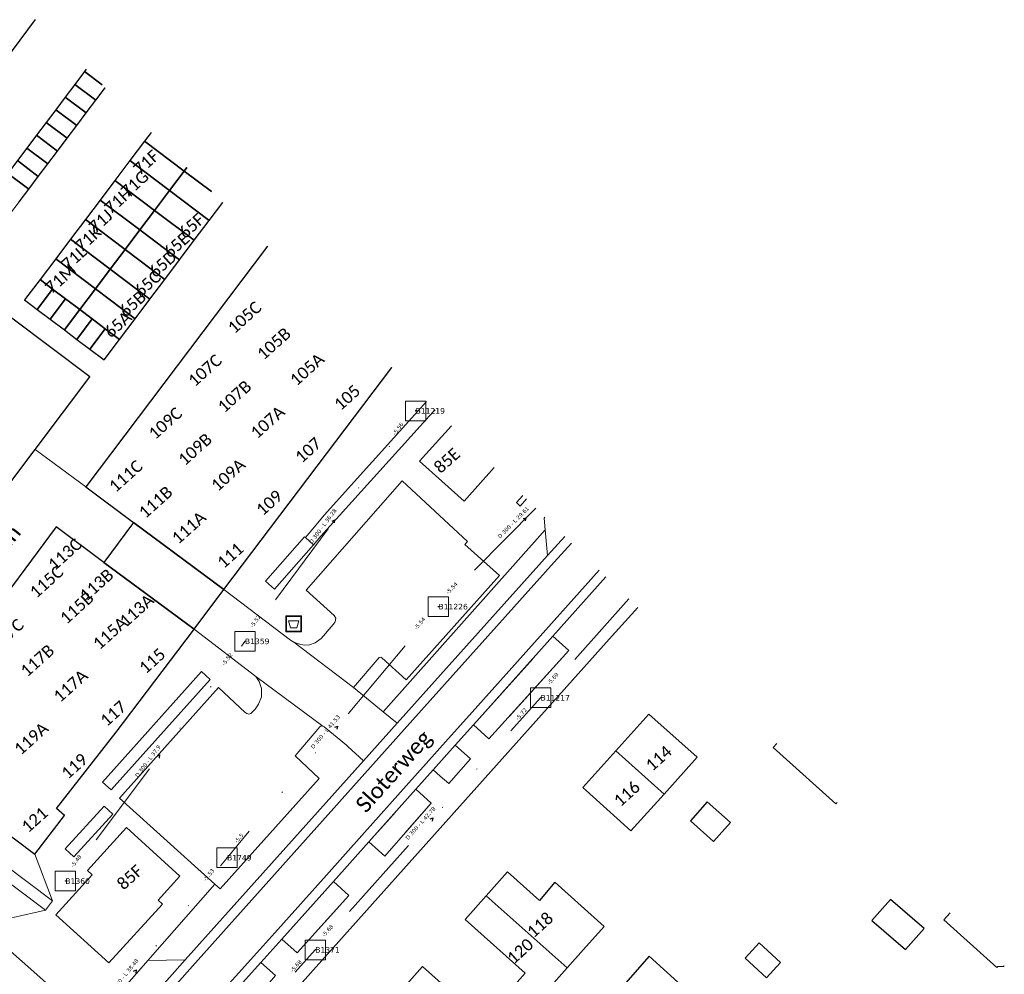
# Model space of a CAD drawing. Header units: metres. Extents: x 113074 to 114313, y 482627 to 483855.
# Tile 60 of 78: x 113595 to 113720, y 483577 to 483698. Entities that reach past the tile are written whole.
import ezdxf
from ezdxf.enums import TextEntityAlignment as Align

# ---------------------------------------------------------------- set-up
doc = ezdxf.new("R2010")
doc.units = ezdxf.units.M
doc.header["$MEASUREMENT"] = 0
doc.linetypes.add('DGN Style 6', pattern=[30.473618, 0.016022, -6.408752, 11.215317, -6.408752, 0.016022, -6.408752])
for name, color, linetype, lineweight in [('BGT-Lijnen - BAK Afval apart plaats (p)', 7, 'Continuous', 13), ('BGT-Lijnen - Huisnummer overig (t)', 252, 'Continuous', 13), ('BGT-Lijnen - ORL Straatnaam (t)', 7, 'Continuous', 13), ('BGT-Lijnen - PND grondvlak pand (v_mv)', 1, 'Continuous', 13), ('BGT-Lijnen - WGD Inrit (v)', 7, 'Continuous', 13), ('BGT-Lijnen - WGD Parkeervlak (v)', 7, 'Continuous', 13), ('BGT-Lijnen - WGD Rijbaan - Lokale weg (v)', 7, 'Continuous', 13), ('BGT-Lijnen - WGD Voetgangersgebied (v)', 7, 'Continuous', 13), ('BGT-Lijnen - WGD Voetpad (v)', 7, 'Continuous', 13), ('BGT-Lijnen - XXX Haagvoet BTD (v)', 211, 'Continuous', 13), ('Riolering - BOBs', 7, 'Continuous', 13), ('Riolering - Gemengd riool', 7, 'Continuous', 13), ('Riolering - KNOOP_NUMMER', 7, 'Continuous', 13), ('Riolering - KNOOP_RIOOLPUT', 7, 'Continuous', 13), ('Riolering - Leidingtekst', 7, 'Continuous', 13), ('Riolering - Level 63', 7, 'Continuous', 13), ('Riolering - Stroomrichting', 7, 'Continuous', 13)]:
    doc.layers.add(name, color=color, linetype=linetype, lineweight=lineweight)
doc.styles.add('Style-Calibri', font='calibri.ttf')
doc.styles.add('Style-Verdana', font='verdana.ttf')

# ---------------------------------------------------------------- blocks, each defined once
blk = doc.blocks.new('BAK Afval apart plaats')
at = {"layer": 'BGT-Lijnen - BAK Afval apart plaats (p)', "color": 30, "lineweight": 13, "flags": 128}
for points in [[(-95, -87), (-95, 89)], [(-91, 94), (85, 94)], [(89, 89), (89, -87)], [(85, -91), (-91, -91)]]:
    blk.add_lwpolyline(points, dxfattribs=at)
at = {"layer": 'BGT-Lijnen - BAK Afval apart plaats (p)', "color": 30, "lineweight": 13, "extrusion": (0, 0, -1)}
for centre, start, end in [((91, 89), 360, 90), ((-85, 89), 90.0013, 180.0014), ((91, -87), 269.9986, 359.9987), ((-85, -87), 180, 270)]:
    blk.add_arc(centre, 4.32, start, end, dxfattribs=at)
at = {"layer": 'BGT-Lijnen - BAK Afval apart plaats (p)', "color": 30, "lineweight": 13}
for points in [[(-103, 101), (97, 101), (97, -99), (-103, -99)], [(-70, 40), (63, 40), (35, -49), (-42, -49)]]:
    blk.add_3dface(points, dxfattribs=at)
blk = doc.blocks.new('rioput')
at = {"layer": 'Riolering - Level 63', "linetype": 'Continuous', "lineweight": 13}
blk.add_3dface([(-1.29, 1.24), (1.29, 1.24), (1.29, -1.24), (-1.29, -1.24)], dxfattribs=at)

msp = doc.modelspace()

# ---------------------------------------------------------------- linework, layer by layer
at = {"layer": 'BGT-Lijnen - PND grondvlak pand (v_mv)', "linetype": 'Continuous', "lineweight": 25, "flags": 128}
for points in [[(113593.26, 483690.89), (113592.32, 483691.59), (113597.21, 483698.1)], [(113603.42, 483691.53), (113602.2, 483689.91), (113604.85, 483687.92)], [(113603.64, 483691.82), (113603.42, 483691.53), (113605.67, 483689.84)], [(113605.67, 483689.84), (113603.42, 483691.53)], [(113602.2, 483689.91), (113600.99, 483688.3), (113603.64, 483686.31)], [(113603.64, 483686.31), (113604.85, 483687.92), (113602.2, 483689.91)], [(113604.85, 483687.92), (113606.03, 483689.49)], [(113600.99, 483688.3), (113599.78, 483686.7), (113602.43, 483684.71)], [(113602.43, 483684.71), (113603.64, 483686.31), (113600.99, 483688.3)], [(113599.78, 483686.7), (113598.57, 483685.09), (113601.22, 483683.1)], [(113601.22, 483683.1), (113602.43, 483684.71), (113599.78, 483686.7)], [(113598.57, 483685.09), (113597.35, 483683.47), (113600, 483681.48)], [(113600, 483681.48), (113601.22, 483683.1), (113598.57, 483685.09)], [(113597.35, 483683.47), (113596.14, 483681.86), (113598.79, 483679.87)], [(113598.79, 483679.87), (113600, 483681.48), (113597.35, 483683.47)], [(113611.84, 483683.81), (113611.02, 483682.73), (113616.04, 483678.95)], [(113611.02, 483682.73), (113609.15, 483680.26), (113614.17, 483676.47)], [(113614.17, 483676.47), (113616.04, 483678.95), (113611.02, 483682.73)], [(113596.14, 483681.86), (113594.93, 483680.26), (113597.58, 483678.27)], [(113597.58, 483678.27), (113598.79, 483679.87), (113596.14, 483681.86)], [(113594.93, 483680.26), (113593.73, 483678.65), (113596.37, 483676.66)], [(113596.37, 483676.66), (113597.58, 483678.27), (113594.93, 483680.26)], [(113609.15, 483680.26), (113607.27, 483677.76), (113612.28, 483673.97)], [(113612.28, 483673.97), (113614.17, 483676.47), (113609.15, 483680.26)], [(113595.16, 483675.05), (113596.37, 483676.66), (113593.73, 483678.65)], [(113616.04, 483678.95), (113614.17, 483676.47), (113619.2, 483672.67)], [(113616.37, 483679.39), (113616.04, 483678.95), (113619.49, 483676.34)], [(113616.04, 483678.95), (113616.37, 483679.39)], [(113619.49, 483676.34), (113616.04, 483678.95)], [(113607.27, 483677.76), (113605.4, 483675.28), (113610.42, 483671.5)], [(113610.42, 483671.5), (113612.28, 483673.97), (113607.27, 483677.76)], [(113614.17, 483676.47), (113612.28, 483673.97), (113617.31, 483670.18)], [(113617.31, 483670.18), (113619.2, 483672.67), (113614.17, 483676.47)], [(113605.4, 483675.28), (113603.53, 483672.81), (113608.55, 483669.02)], [(113608.55, 483669.02), (113610.42, 483671.5), (113605.4, 483675.28)], [(113619.2, 483672.67), (113620.92, 483674.95)], [(113612.28, 483673.97), (113610.42, 483671.5), (113615.45, 483667.7)], [(113615.45, 483667.7), (113617.31, 483670.18), (113612.28, 483673.97)], [(113603.53, 483672.81), (113601.65, 483670.31), (113606.66, 483666.53)], [(113606.66, 483666.53), (113608.55, 483669.02), (113603.53, 483672.81)], [(113610.42, 483671.5), (113608.55, 483669.02), (113613.58, 483665.23)], [(113613.58, 483665.23), (113615.45, 483667.7), (113610.42, 483671.5)], [(113601.65, 483670.31), (113599.78, 483667.84), (113604.79, 483664.05)], [(113604.79, 483664.05), (113606.66, 483666.53), (113601.65, 483670.31)], [(113626.55, 483669.45), (113603.57, 483638.97)], [(113608.55, 483669.02), (113606.66, 483666.53), (113611.69, 483662.73)], [(113611.69, 483662.73), (113613.58, 483665.23), (113608.55, 483669.02)], [(113599.78, 483667.84), (113597.8, 483665.21), (113599.38, 483664.01)], [(113602.81, 483661.42), (113604.79, 483664.05), (113599.78, 483667.84)], [(113606.66, 483666.53), (113604.79, 483664.05), (113609.82, 483660.26)], [(113609.82, 483660.26), (113611.69, 483662.73), (113606.66, 483666.53)], [(113599.38, 483664.01), (113597.8, 483665.21), (113595.85, 483662.63)], [(113595.85, 483662.63), (113597.44, 483661.43), (113599.38, 483664.01)], [(113601.03, 483662.77), (113599.38, 483664.01), (113597.44, 483661.43)], [(113599.38, 483664.01), (113601.03, 483662.77), (113602.81, 483661.42)], [(113604.79, 483664.05), (113602.81, 483661.42), (113604.4, 483660.23)], [(113607.84, 483657.63), (113609.82, 483660.26), (113604.79, 483664.05)], [(113597.44, 483661.43), (113599.08, 483660.19), (113601.03, 483662.77)], [(113602.81, 483661.42), (113601.03, 483662.77), (113599.08, 483660.19)], [(113599.08, 483660.19), (113600.87, 483658.84), (113602.81, 483661.42)], [(113604.4, 483660.23), (113602.81, 483661.42), (113600.87, 483658.84)], [(113604.1, 483652.89), (113594.22, 483660.34), (113583.34, 483645.91)], [(113600.87, 483658.84), (113602.45, 483657.65), (113604.4, 483660.23)], [(113606.04, 483658.98), (113604.4, 483660.23), (113602.45, 483657.65)], [(113604.4, 483660.23), (113606.04, 483658.98), (113607.84, 483657.63)], [(113602.45, 483657.65), (113604.1, 483656.41), (113606.04, 483658.98)], [(113607.84, 483657.63), (113606.04, 483658.98), (113604.1, 483656.41)], [(113604.1, 483656.41), (113605.9, 483655.05), (113607.84, 483657.63)], [(113621.06, 483625.98), (113642.29, 483654.08)], [(113597.18, 483643.71), (113604.1, 483652.89)], [(113649.83, 483646.71), (113645.81, 483642.25)], [(113583.34, 483645.91), (113593.23, 483638.46), (113597.18, 483643.71)], [(113645.81, 483642.25), (113651.43, 483637.19), (113655.24, 483641.42)], [(113603.57, 483638.97), (113609.62, 483634.47), (113621.06, 483625.98)], [(113599.84, 483633.91), (113590.32, 483621.09), (113579.07, 483606.13)], [(113617.28, 483620.97), (113605.88, 483629.43), (113599.84, 483633.91)], [(113609.62, 483634.47), (113605.88, 483629.43), (113617.28, 483620.97)], [(113617.28, 483620.97), (113621.06, 483625.98), (113609.62, 483634.47)], [(113607.43, 483607.93), (113617.19, 483620.85), (113617.28, 483620.97)], [(113680.9, 483604.77), (113674.81, 483610.24), (113670.63, 483605.6)], [(113600.9, 483597.39), (113599.88, 483598.27), (113607.43, 483607.93)], [(113690.99, 483606.51), (113690.54, 483606.01), (113698.45, 483598.87)], [(113579.07, 483606.13), (113597.12, 483592.49), (113600.9, 483597.39)], [(113670.63, 483605.6), (113666.45, 483600.95), (113672.53, 483595.47)], [(113672.53, 483595.47), (113676.72, 483600.12), (113670.63, 483605.6)], [(113670.63, 483605.6), (113676.72, 483600.12), (113680.9, 483604.77)], [(113685.11, 483596.51), (113682.18, 483599.12), (113680.05, 483596.74)], [(113698.45, 483598.87), (113698.62, 483599.06)], [(113680.05, 483596.74), (113682.97, 483594.12), (113685.11, 483596.51)], [(113615.48, 483589.72), (113608.73, 483595.87), (113603.79, 483590.44)], [(113603.79, 483590.44), (113604.39, 483589.89), (113599.8, 483584.85)], [(113660.96, 483586.66), (113656.91, 483590.26), (113654.23, 483587.25)], [(113613.27, 483586.18), (113612.72, 483586.69), (113615.48, 483589.72)], [(113662.92, 483588.95), (113660.96, 483586.66)], [(113666.54, 483580.44), (113669.15, 483583.37), (113662.92, 483588.95)], [(113664.48, 483578.12), (113654.23, 483587.25), (113651.55, 483584.24)], [(113654.23, 483587.25), (113664.48, 483578.12), (113666.54, 483580.44)], [(113709.63, 483583.09), (113705.38, 483586.79), (113703.01, 483584.11)], [(113599.8, 483584.85), (113606.51, 483578.75), (113613.27, 483586.18)], [(113712.91, 483585.1), (113712.1, 483584.19), (113718.81, 483578.15)], [(113651.55, 483584.24), (113659.16, 483577.46), (113656.49, 483574.45)], [(113703.01, 483584.11), (113707.28, 483580.43), (113709.63, 483583.09)], [(113691.46, 483578.82), (113688.74, 483581.28), (113686.98, 483579.34)], [(113674.83, 483579.6), (113671.57, 483575.87), (113673.92, 483573.8)], [(113678.48, 483576.33), (113677.11, 483577.52), (113674.83, 483579.6)], [(113686.98, 483579.34), (113689.7, 483576.88), (113691.46, 483578.82)], [(113651.7, 483573.38), (113646.19, 483578.29), (113643.51, 483575.29)], [(113666.81, 483572.22), (113662.46, 483575.86), (113664.48, 483578.12)], [(113718.81, 483578.15), (113718.94, 483578.3), (113719.69, 483578.34)], [(113719.69, 483578.34), (113719.76, 483578.42)]]:
    msp.add_lwpolyline(points, dxfattribs=at)
at = {"layer": 'BGT-Lijnen - WGD Inrit (v)', "linetype": 'Continuous', "lineweight": 13, "flags": 128}
for points in [[(113606.03, 483689.49), (113604.85, 483687.92), (113603.64, 483686.31)], [(113603.64, 483686.31), (113602.43, 483684.71), (113601.22, 483683.1)], [(113611.02, 483682.73), (113611.84, 483683.81)], [(113601.22, 483683.1), (113600, 483681.48), (113598.79, 483679.87)], [(113607.27, 483677.76), (113609.15, 483680.26), (113611.02, 483682.73)], [(113598.79, 483679.87), (113597.58, 483678.27), (113596.37, 483676.66)], [(113603.53, 483672.81), (113605.4, 483675.28), (113607.27, 483677.76)], [(113596.37, 483676.66), (113595.16, 483675.05), (113593.94, 483673.43)], [(113620.92, 483674.95), (113619.2, 483672.67), (113617.31, 483670.18)], [(113599.78, 483667.84), (113601.65, 483670.31), (113603.53, 483672.81)], [(113617.31, 483670.18), (113615.45, 483667.7), (113613.58, 483665.23)], [(113597.18, 483643.71), (113603.57, 483638.97), (113626.55, 483669.45)], [(113595.85, 483662.63), (113597.8, 483665.21), (113599.78, 483667.84)], [(113613.58, 483665.23), (113611.69, 483662.73), (113609.82, 483660.26)], [(113599.08, 483660.19), (113597.44, 483661.43), (113595.85, 483662.63)], [(113594.22, 483660.34), (113604.1, 483652.89), (113597.18, 483643.71)], [(113602.45, 483657.65), (113600.87, 483658.84), (113599.08, 483660.19)], [(113609.82, 483660.26), (113607.84, 483657.63), (113605.9, 483655.05)], [(113605.9, 483655.05), (113604.1, 483656.41), (113602.45, 483657.65)]]:
    msp.add_lwpolyline(points, dxfattribs=at)
at = {"layer": 'BGT-Lijnen - WGD Parkeervlak (v)', "linetype": 'Continuous', "lineweight": 13, "flags": 128}
for points in [[(113651.85, 483632.09), (113643.59, 483639.74), (113631.47, 483625.92)], [(113661.66, 483635.16), (113661.54, 483635.02), (113661.68, 483633.53)], [(113661.68, 483633.53), (113661.99, 483630.32), (113664.16, 483632.72)], [(113655.9, 483627.75), (113651.52, 483631.71), (113651.85, 483632.09)], [(113641.04, 483617.36), (113644.1, 483614.57), (113655.9, 483627.75)], [(113631.47, 483625.92), (113635.01, 483622.72), (113635.21, 483622.39)], [(113635.07, 483621.81), (113633.9, 483620.45), (113633.35, 483619.81)], [(113635.21, 483622.39), (113635.14, 483621.92), (113635.07, 483621.81)], [(113629.91, 483619.34), (113637.45, 483613.59), (113640.68, 483617.39)], [(113630.5, 483619.13), (113629.91, 483619.34)], [(113631.88, 483619), (113631.21, 483618.96), (113630.5, 483619.13)], [(113633.35, 483619.81), (113632.61, 483619.25), (113631.88, 483619)], [(113640.68, 483617.39), (113640.88, 483617.42), (113641.04, 483617.36)], [(113633.55, 483608.71), (113625.08, 483614.98), (113625.53, 483614.37)], [(113625.53, 483614.37), (113625.82, 483613.49), (113625.8, 483612.42)], [(113623.73, 483610.45), (113620.36, 483613.58), (113607.83, 483599.61)], [(113625.8, 483612.42), (113625.42, 483611.48), (113625.02, 483610.84)], [(113624.21, 483610.21), (113623.96, 483610.29), (113623.73, 483610.45)], [(113625.02, 483610.84), (113624.46, 483610.29), (113624.21, 483610.21)], [(113630.08, 483604.97), (113633.17, 483608.62), (113633.36, 483608.73)], [(113633.36, 483608.73), (113633.55, 483608.71)], [(113620.57, 483588.11), (113633.08, 483602.09), (113630.08, 483604.97)], [(113607.83, 483599.61), (113619.92, 483588.7), (113620.57, 483588.11)], [(113602.68, 483563.9), (113616.17, 483579.16)], [(113616.17, 483579.16), (113611.42, 483579.05), (113604.42, 483571.05)]]:
    msp.add_lwpolyline(points, dxfattribs=at)
at = {"layer": 'BGT-Lijnen - WGD Rijbaan - Lokale weg (v)', "linetype": 'Continuous', "lineweight": 13, "flags": 128}
for points in [[(113597.18, 483643.71), (113593.23, 483638.46), (113583.34, 483645.91)], [(113609.62, 483634.47), (113603.57, 483638.97), (113597.18, 483643.71)], [(113588.83, 483622.21), (113590.32, 483621.09), (113599.84, 483633.91)], [(113599.84, 483633.91), (113605.88, 483629.43), (113609.62, 483634.47)], [(113664.16, 483632.72), (113661.99, 483630.32), (113642.96, 483609.08)], [(113665.02, 483631.88), (113662.82, 483629.46), (113643.85, 483608.28)], [(113662.82, 483629.46), (113665.02, 483631.88)], [(113639.59, 483603.53), (113643.85, 483608.28), (113662.82, 483629.46)], [(113668.52, 483628.46), (113661.76, 483620.89), (113651.72, 483609.67)], [(113651.72, 483609.67), (113661.76, 483620.89), (113668.52, 483628.46)], [(113662.66, 483620.09), (113669.38, 483627.62)], [(113621.06, 483625.98), (113617.28, 483620.97), (113625.08, 483614.98)], [(113629.91, 483619.34), (113629.49, 483619.57), (113621.06, 483625.98)], [(113650.32, 483606.31), (113652.61, 483608.87), (113662.66, 483620.09)], [(113637.45, 483613.59), (113629.91, 483619.34)], [(113625.08, 483614.98), (113633.55, 483608.71), (113633.72, 483608.61)], [(113642.96, 483609.08), (113641.2, 483610.52), (113637.45, 483613.59)], [(113642.96, 483609.08), (113638.7, 483604.33), (113616.17, 483579.16)], [(113636.71, 483606.15), (113638.7, 483604.33), (113642.96, 483609.08)], [(113651.72, 483609.67), (113649.42, 483607.11), (113646.62, 483603.97)], [(113646.62, 483603.97), (113649.42, 483607.11), (113651.72, 483609.67)], [(113643.85, 483608.28), (113639.59, 483603.53), (113617.07, 483578.36)], [(113633.72, 483608.61), (113636.54, 483606.3), (113636.71, 483606.15)], [(113645.34, 483600.74), (113647.52, 483603.17), (113650.32, 483606.31)], [(113646.62, 483603.97), (113644.44, 483601.54), (113638.49, 483594.87)], [(113638.49, 483594.87), (113644.44, 483601.54), (113646.62, 483603.97)], [(113617.07, 483578.36), (113639.59, 483603.53)], [(113634.9, 483589.05), (113639.38, 483594.07), (113645.34, 483600.74)], [(113638.49, 483594.87), (113634.01, 483589.85), (113627.49, 483582.56)], [(113627.49, 483582.56), (113634.01, 483589.85), (113638.49, 483594.87)], [(113625.73, 483578.81), (113628.38, 483581.76), (113634.9, 483589.05)], [(113627.49, 483582.56), (113624.84, 483579.61), (113617.87, 483571.87)], [(113617.87, 483571.87), (113624.84, 483579.61), (113627.49, 483582.56)], [(113616.17, 483579.16), (113602.68, 483563.9), (113599.54, 483560.36)], [(113600.25, 483559.49), (113603.57, 483563.1), (113617.07, 483578.36)], [(113617.07, 483578.36), (113603.57, 483563.1), (113600.25, 483559.49)], [(113614.29, 483566.09), (113618.76, 483571.07), (113625.73, 483578.81)]]:
    msp.add_lwpolyline(points, dxfattribs=at)
at = {"layer": 'BGT-Lijnen - WGD Voetgangersgebied (v)', "linetype": 'Continuous', "lineweight": 13, "flags": 128}
for points in [[(113642.29, 483654.08), (113621.06, 483625.98), (113629.49, 483619.57)], [(113646.68, 483649.79), (113645.96, 483648.99), (113633.72, 483635.4)], [(113633.72, 483635.4), (113645.96, 483648.99), (113646.68, 483649.79)], [(113647.05, 483647.96), (113647.76, 483648.74)], [(113647.76, 483648.74), (113647.05, 483647.96)], [(113647.05, 483647.96), (113633.31, 483632.73), (113632.37, 483631.65)], [(113633.31, 483632.73), (113647.05, 483647.96)], [(113645.81, 483642.25), (113649.83, 483646.71)], [(113655.24, 483641.42), (113651.43, 483637.19), (113645.81, 483642.25)], [(113631.47, 483625.92), (113643.59, 483639.74), (113651.85, 483632.09)], [(113658.53, 483636.56), (113658.05, 483636.99), (113658.85, 483637.9)], [(113659.32, 483637.45), (113658.53, 483636.56)], [(113633.72, 483635.4), (113632.28, 483633.66), (113631.36, 483632.56)], [(113631.36, 483632.56), (113632.28, 483633.66), (113633.72, 483635.4)], [(113641.2, 483610.52), (113661.68, 483633.53), (113661.54, 483635.02)], [(113661.54, 483635.02), (113661.66, 483635.16)], [(113536.21, 483632.29), (113537.11, 483633.49), (113599.37, 483586.61)], [(113537.11, 483633.49), (113536.21, 483632.29), (113598.47, 483585.41)], [(113598.47, 483585.41), (113599.37, 483586.61), (113537.11, 483633.49)], [(113626.33, 483627.04), (113631.25, 483632.65), (113631.36, 483632.56)], [(113631.36, 483632.56), (113632.37, 483631.65), (113633.31, 483632.73)], [(113590.26, 483583.58), (113598.47, 483585.41), (113536.21, 483632.29)], [(113632.37, 483631.65), (113627.44, 483626.03), (113626.33, 483627.04)], [(113651.85, 483632.09), (113651.52, 483631.71), (113655.9, 483627.75)], [(113655.9, 483627.75), (113644.1, 483614.57), (113641.04, 483617.36)], [(113635.21, 483622.39), (113635.01, 483622.72), (113631.47, 483625.92)], [(113633.35, 483619.81), (113633.9, 483620.45), (113635.07, 483621.81)], [(113635.07, 483621.81), (113635.14, 483621.92), (113635.21, 483622.39)], [(113617.28, 483620.97), (113617.19, 483620.85), (113607.43, 483607.93)], [(113625.53, 483614.37), (113625.08, 483614.98), (113617.28, 483620.97)], [(113629.49, 483619.57), (113629.91, 483619.34), (113630.5, 483619.13)], [(113630.5, 483619.13), (113631.21, 483618.96), (113631.88, 483619)], [(113631.88, 483619), (113632.61, 483619.25), (113633.35, 483619.81)], [(113640.68, 483617.39), (113637.45, 483613.59), (113641.2, 483610.52)], [(113641.04, 483617.36), (113640.88, 483617.42), (113640.68, 483617.39)], [(113618.2, 483615.61), (113605.68, 483601.64), (113606.79, 483600.64)], [(113606.79, 483600.64), (113605.68, 483601.64), (113618.2, 483615.61)], [(113606.79, 483600.64), (113619.32, 483614.61), (113618.2, 483615.61)], [(113618.2, 483615.61), (113619.32, 483614.61), (113606.79, 483600.64)], [(113625.8, 483612.42), (113625.82, 483613.49), (113625.53, 483614.37)], [(113607.83, 483599.61), (113620.36, 483613.58), (113623.73, 483610.45)], [(113625.02, 483610.84), (113625.42, 483611.48), (113625.8, 483612.42)], [(113623.73, 483610.45), (113623.96, 483610.29), (113624.21, 483610.21)], [(113624.21, 483610.21), (113624.46, 483610.29), (113625.02, 483610.84)], [(113607.43, 483607.93), (113599.88, 483598.27), (113600.9, 483597.39)], [(113599.37, 483586.61), (113597.12, 483592.49), (113579.07, 483606.13)], [(113611.42, 483579.05), (113619.92, 483588.7), (113607.83, 483599.61)], [(113607.01, 483597.59), (113605.9, 483598.6), (113600.96, 483593.17)], [(113602.07, 483592.16), (113600.96, 483593.17), (113605.9, 483598.6)], [(113600.96, 483593.17), (113602.07, 483592.16), (113607.01, 483597.59)], [(113605.9, 483598.6), (113607.01, 483597.59), (113602.07, 483592.16)], [(113600.9, 483597.39), (113597.12, 483592.49), (113599.37, 483586.61)], [(113603.79, 483590.44), (113608.73, 483595.87), (113615.48, 483589.72)], [(113599.8, 483584.85), (113604.39, 483589.89), (113603.79, 483590.44)], [(113615.48, 483589.72), (113612.72, 483586.69), (113613.27, 483586.18)], [(113599.37, 483586.61), (113598.47, 483585.41), (113590.26, 483583.58)], [(113613.27, 483586.18), (113606.51, 483578.75), (113599.8, 483584.85)], [(113590.26, 483583.58), (113598.13, 483576.61), (113602.47, 483572.78)], [(113602.47, 483572.78), (113604.42, 483571.05), (113611.42, 483579.05)]]:
    msp.add_lwpolyline(points, dxfattribs=at)
at = {"layer": 'BGT-Lijnen - WGD Voetpad (v)', "linetype": 'Continuous', "lineweight": 13, "flags": 128}
for points in [[(113661.99, 483630.32), (113661.68, 483633.53), (113641.2, 483610.52)], [(113641.2, 483610.52), (113642.96, 483609.08), (113661.99, 483630.32)], [(113669.38, 483627.62), (113662.66, 483620.09)], [(113630.23, 483575.49), (113669.8, 483619.72), (113673.39, 483623.71)], [(113662.66, 483620.09), (113664.67, 483618.3), (113654.58, 483607.1)], [(113633.55, 483608.71), (113633.36, 483608.73), (113633.17, 483608.62)], [(113636.54, 483606.3), (113633.72, 483608.61), (113633.55, 483608.71)], [(113654.58, 483607.1), (113652.61, 483608.87), (113650.32, 483606.31)], [(113633.17, 483608.62), (113630.08, 483604.97), (113633.08, 483602.09)], [(113638.7, 483604.33), (113636.71, 483606.15), (113636.54, 483606.3)], [(113650.32, 483606.31), (113652.24, 483604.57), (113649.5, 483601.44)], [(113616.17, 483579.16), (113638.7, 483604.33)], [(113648.4, 483602.4), (113647.52, 483603.17), (113645.34, 483600.74)], [(113633.08, 483602.09), (113620.57, 483588.11), (113619.92, 483588.7)], [(113649.5, 483601.44), (113648.4, 483602.4)], [(113645.34, 483600.74), (113647.28, 483598.98), (113641.39, 483592.27)], [(113641.39, 483592.27), (113639.38, 483594.07), (113634.9, 483589.05)], [(113634.9, 483589.05), (113636.86, 483587.28), (113630.33, 483580.03)], [(113619.92, 483588.7), (113611.42, 483579.05), (113616.17, 483579.16)], [(113630.33, 483580.03), (113628.38, 483581.76), (113625.73, 483578.81)], [(113625.73, 483578.81), (113627.56, 483577.15), (113620.81, 483569.25)]]:
    msp.add_lwpolyline(points, dxfattribs=at)
at = {"layer": 'BGT-Lijnen - XXX Haagvoet BTD (v)', "linetype": 'DGN Style 6', "lineweight": 13, "flags": 128}
for points in [[(113658.85, 483637.9), (113658.05, 483636.99)], [(113658.05, 483636.99), (113658.53, 483636.56), (113659.32, 483637.45)], [(113631.25, 483632.65), (113626.33, 483627.04), (113627.44, 483626.03)], [(113632.37, 483631.65), (113631.36, 483632.56), (113631.25, 483632.65)], [(113627.44, 483626.03), (113632.37, 483631.65)], [(113664.67, 483618.3), (113662.66, 483620.09), (113652.61, 483608.87)], [(113652.61, 483608.87), (113654.58, 483607.1), (113664.67, 483618.3)], [(113652.24, 483604.57), (113650.32, 483606.31), (113647.52, 483603.17)], [(113649.5, 483601.44), (113652.24, 483604.57)], [(113647.52, 483603.17), (113648.4, 483602.4), (113649.5, 483601.44)], [(113647.28, 483598.98), (113645.34, 483600.74), (113639.38, 483594.07)], [(113639.38, 483594.07), (113641.39, 483592.27), (113647.28, 483598.98)], [(113636.86, 483587.28), (113634.9, 483589.05), (113628.38, 483581.76)], [(113628.38, 483581.76), (113630.33, 483580.03), (113636.86, 483587.28)], [(113627.56, 483577.15), (113625.73, 483578.81), (113618.76, 483571.07)]]:
    msp.add_lwpolyline(points, dxfattribs=at)
at = {"layer": 'Riolering - Gemengd riool', "color": 94, "linetype": 'DGN Style 6', "lineweight": 13, "flags": 128}
for points in [[(113645.3, 483648.6), (113646.4, 483650.06)], [(113623.71, 483619.44), (113645.3, 483648.6)], [(113648.19, 483623.83), (113660.5, 483636.29)], [(113648.19, 483623.83), (113621.45, 483592.06)], [(113661.1, 483612.3), (113672.26, 483624.81)], [(113601, 483589.1), (113623.71, 483619.44)], [(113632.6, 483580.4), (113661.1, 483612.3)], [(113597.3, 483562.1), (113621.45, 483592.06)], [(113605.3, 483549.9), (113632.6, 483580.4)]]:
    msp.add_lwpolyline(points, dxfattribs=at)
at = {"layer": 'Riolering - KNOOP_RIOOLPUT', "color": 7, "linetype": 'Continuous', "lineweight": 13}
for p in [(113645.3, 483648.6), (113648.19, 483623.83), (113623.71, 483619.44), (113661.1, 483612.3), (113621.45, 483592.06), (113601, 483589.1), (113632.6, 483580.4)]:
    msp.add_point(p, dxfattribs=at)
at = {"layer": 'Riolering - Stroomrichting', "color": 30, "linetype": 'Continuous', "lineweight": 25, "flags": 128}
for points in [[(113658.91, 483634.97), (113659.3, 483635.08)], [(113659.2, 483634.69), (113659.3, 483635.08)], [(113634.73, 483634.66), (113635.1, 483634.82)], [(113635.05, 483634.43), (113635.1, 483634.82)], [(113635.09, 483608.57), (113635.46, 483608.71)], [(113635.39, 483608.32), (113635.46, 483608.71)], [(113612.59, 483604.91), (113612.95, 483605.07)], [(113612.91, 483604.67), (113612.95, 483605.07)], [(113647.14, 483596.97), (113647.52, 483597.1)], [(113647.43, 483596.7), (113647.52, 483597.1)], [(113609.63, 483577.71), (113610, 483577.86)], [(113609.94, 483577.46), (113610, 483577.86)]]:
    msp.add_lwpolyline(points, dxfattribs=at)

# ---------------------------------------------------------------- block references
at = {"layer": 'BGT-Lijnen - BAK Afval apart plaats (p)', "color": 7, "linetype": 'Continuous', "lineweight": 13, "xscale": 0.01, "yscale": 0.01}
msp.add_blockref('BAK Afval apart plaats', (113629.91, 483621.64), dxfattribs=at)
at = {"layer": 'Riolering - Level 63', "linetype": 'Continuous', "lineweight": 13}
for p in [(113645.3, 483648.6), (113648.19, 483623.83), (113623.71, 483619.44), (113661.1, 483612.3), (113621.45, 483592.06), (113601, 483589.1), (113632.6, 483580.4)]:
    msp.add_blockref('rioput', p, dxfattribs=at)

# ---------------------------------------------------------------- texts
at = {"layer": 'BGT-Lijnen - Huisnummer overig (t)', "linetype": 'Continuous', "lineweight": 13, "style": 'Style-Calibri'}
for s, p in [('71F', (113611.22, 483680.05)), ('71G', (113609.77, 483677.33)), ('71H', (113607.68, 483675.24)), ('71J', (113605.46, 483672.61)), ('65F', (113616.95, 483672.01)), ('71K', (113603.86, 483670.36)), ('65E', (113615.05, 483669.57)), ('71L', (113602.09, 483667.96)), ('65D', (113613.31, 483667.19)), ('71M', (113600.39, 483665.35)), ('65C', (113611.4, 483664.69)), ('65B', (113609.5, 483662.14)), ('105C', (113623.66, 483660.43)), ('65A', (113607.64, 483659.54)), ('105B', (113627.37, 483657.11)), ('107C', (113618.65, 483653.73)), ('105A', (113631.56, 483653.85)), ('107B', (113622.39, 483650.43)), ('105', (113636.63, 483650.3)), ('109C', (113613.64, 483647.04)), ('107A', (113626.58, 483647.18)), ('109B', (113617.4, 483643.74)), ('107', (113631.71, 483643.64)), ('85E', (113649.26, 483642.32)), ('111C', (113608.63, 483640.35)), ('109A', (113621.59, 483640.5)), ('111B', (113612.41, 483637.06)), ('109', (113626.78, 483636.97)), ('111A', (113616.61, 483633.83)), ('113C', (113600.93, 483630.46)), ('111', (113621.85, 483630.31)), ('115C', (113598.61, 483626.97)), ('113B', (113604.94, 483626.58)), ('115B', (113602.44, 483623.69)), ('113A', (113610.01, 483623.35)), ('117C', (113593.6, 483620.28)), ('115A', (113606.64, 483620.48)), ('117B', (113597.45, 483617.01)), ('115', (113611.98, 483616.97)), ('117A', (113601.65, 483613.81)), ('117', (113607.06, 483610.32)), ('119A', (113596.67, 483607.14)), ('119', (113602.13, 483603.65)), ('114', (113676.04, 483604.65)), ('116', (113672.01, 483600.16)), ('121', (113597.11, 483596.87)), ('85F', (113609.15, 483589.59)), ('118', (113661.03, 483583.57)), ('120', (113658.52, 483580.25))]:
    msp.add_text(s, height=1.5, rotation=41.85, dxfattribs=at).set_placement(p, align=Align.MIDDLE_CENTER)
at = {"layer": 'BGT-Lijnen - ORL Straatnaam (t)', "color": 7, "linetype": 'Continuous', "lineweight": 13, "style": 'Style-Calibri'}
for s, rotation, p in [('Lorentzplein', 51.0443, (113589.78, 483627.65)), ('Sloterweg', 48.1614, (113642.51, 483603.02))]:
    msp.add_text(s, height=2, rotation=rotation, dxfattribs=at).set_placement(p, align=Align.MIDDLE_CENTER)
at = {"layer": 'Riolering - BOBs', "color": 7, "linetype": 'Continuous', "lineweight": 13, "style": 'Style-Verdana'}
for s, rotation, p in [('-5.56', 53.4797, (113643.27, 483646.19)), ('-5.54', 45.3545, (113650.05, 483626)), ('-5.52', 53.4797, (113625.24, 483621.85)), ('-5.54', 49.9083, (113646.01, 483621.55)), ('-5.52', 53.1817, (113621.66, 483617.04)), ('-5.69', 48.2832, (113662.85, 483614.56)), ('-5.72', 48.2225, (113658.85, 483610.08)), ('-5.5', 49.9083, (113623.14, 483594.38)), ('-5.48', 53.1817, (113602.55, 483591.5)), ('-5.53', 51.1299, (113619.32, 483589.73)), ('-5.68', 48.2225, (113634.35, 483582.66)), ('-5.68', 48.1714, (113630.35, 483578.19))]:
    msp.add_text(s, height=0.5, rotation=rotation, dxfattribs=at).set_placement(p, align=Align.CENTER)
at = {"layer": 'Riolering - KNOOP_NUMMER', "color": 7, "linetype": 'Continuous', "lineweight": 13, "style": 'Style-Verdana'}
for s, p in [('B11219', (113645.3, 483648.6)), ('B11226', (113648.19, 483623.83)), ('B1359', (113623.71, 483619.44)), ('B11217', (113661.1, 483612.3)), ('B1749', (113621.45, 483592.06)), ('B1360', (113601, 483589.1)), ('B1371', (113632.6, 483580.4))]:
    msp.add_text(s, height=0.7, dxfattribs=at).set_placement(p, align=Align.MIDDLE_LEFT)
at = {"layer": 'Riolering - Leidingtekst', "color": 7, "linetype": 'Continuous', "lineweight": 13, "style": 'Style-Verdana'}
for s, rotation, p in [('D 300 - L 29.61', 45.3557, (113657.84, 483634.31)), ('D 300 - L 36.28', 53.4838, (113633.77, 483633.87)), ('D 300 - L 41.53', 49.9135, (113634.07, 483607.83)), ('D 300 - L 37.9', 53.1845, (113611.63, 483604.13)), ('D 300 - L 42.78', 48.2219, (113646.1, 483596.26)), ('D 300 - L 38.48', 51.1286, (113608.63, 483576.96))]:
    msp.add_text(s, height=0.5, rotation=rotation, dxfattribs=at).set_placement(p, align=Align.CENTER)

doc.saveas('drawing.dxf')
